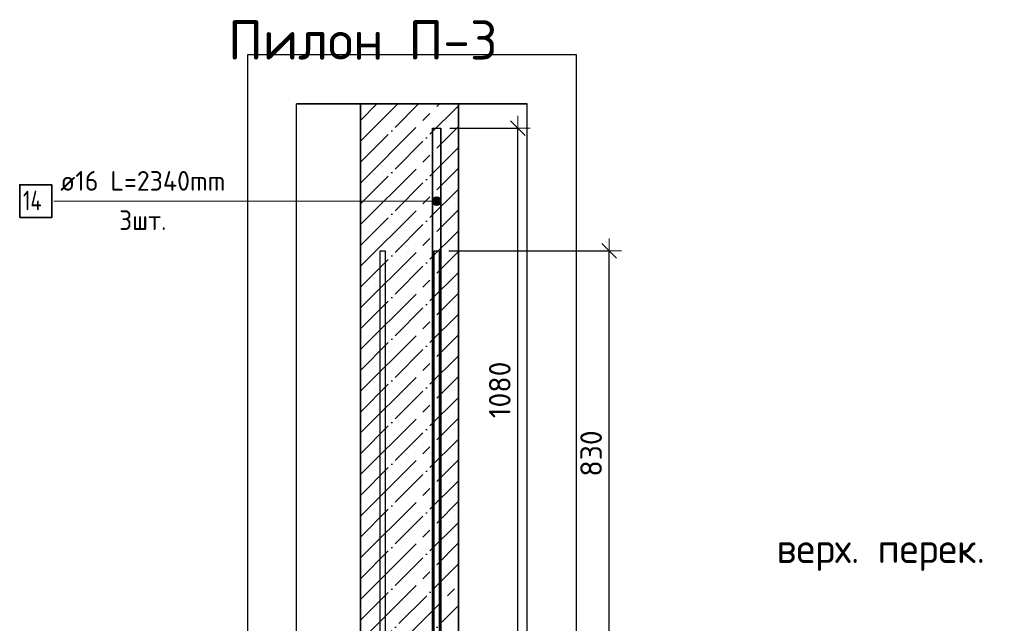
# Model space of a CAD drawing. Header units: millimetres. Extents: x -2995 to 47287, y -2809 to 58122.
# Tile 94 of 143: x 28512 to 30518, y 47573 to 48803. Entities that reach past the tile are written whole.
import ezdxf

# ---------------------------------------------------------------- set-up
doc = ezdxf.new("R2010")
doc.units = ezdxf.units.MM
doc.header["$PDMODE"] = 65
doc.linetypes.add('______11', pattern=[100, 80, -10, 0, -10])
doc.linetypes.add('______5', pattern=[220, 160, -20, 20, -20])
for name, color, linetype, lineweight in [('Standard', 7, 'Continuous', 25), ('Арм.стержн. вертикальными 1', 22, 'Continuous', 35), ('Высотная отметки_ общее', 7, 'Continuous', 13), ('Размерная линия_ общее', 7, 'Continuous', 13)]:
    doc.layers.add(name, color=color, linetype=linetype, lineweight=lineweight)
doc.layers.add('Арм.стержн. вертикальными 2', color=7, linetype='Continuous', lineweight=35, true_color=0x006e00)
doc.styles.add('ISOCPEUR', font='ISOCPEUR')
doc.dimstyles.new('DIMSTYLE_3', dxfattribs={"dimtxt": 44, "dimasz": 50, "dimexe": 0, "dimexo": 0, "dimgap": 22, "dimtad": 2, "dimdec": 0, "dimrnd": 5, "dimzin": 12, "dimdsep": 46, "dimtxsty": 'ISOCPEUR', "dimblk1": 'ALL_ML_STRICH', "dimblk2": 'ALL_ML_STRICH', "dimsah": 1, "dimcen": 0, "dimclrd": 7, "dimclre": 256, "dimclrt": 7, "dimadec": 0, "dimazin": 0, "dimtfac": 1, "dimtdec": 0, "dimtix": 1, "dimtmove": 2, "dimatfit": 3, "dimfxl": 0, "dimtzin": 0, "dimlwd": 0, "dimlwe": -3, "dimarcsym": 0})

# ---------------------------------------------------------------- blocks, each defined once
blk = doc.blocks.new('COMPLEX_ELEVATIONDIM_5')
at = {"layer": 'Высотная отметки_ общее', "color": 7, "linetype": 'Continuous', "lineweight": 13, "transparency": 33554687, "insert": (30053.4, 47679.4), "char_height": 60, "width": 478.865, "attachment_point": 7, "style": 'ISOCPEUR'}
blk.add_mtext('\\W0.97;верх. перек.', dxfattribs=at)
blk = doc.blocks.new('ALL_ML_STRICH')
at = {"color": 0, "linetype": 'ByBlock', "lineweight": -2}
for p, q in [((0, -0.5), (0, 0.5)), ((-1, 0), (0.5, 0)), ((-0.3, -0.3), (0.3, 0.3))]:
    blk.add_line(p, q, dxfattribs=at)
blk = doc.blocks.new('*D178')
at = {"layer": 'DEFPOINTS', "color": 7, "linetype": 'Continuous', "lineweight": 13, "transparency": 33554687}
for p in [(29367.9, 48581.6), (29405.9, 47501.6), (29526.7, 47501.6)]:
    blk.add_point(p, dxfattribs=at)
at = {"layer": 'Размерная линия_ общее', "color": 253, "linetype": 'Continuous', "lineweight": -2, "true_color": 0xa0a0a0, "transparency": 33554687}
for p, q in [((29387.9, 48581.6), (29526.7, 48581.6)), ((29425.9, 47501.6), (29526.7, 47501.6))]:
    blk.add_line(p, q, dxfattribs=at)
at = {"layer": 'Размерная линия_ общее', "color": 7, "linetype": 'Continuous', "lineweight": -2, "transparency": 33554687}
blk.add_line((29526.7, 47501.6), (29526.7, 48581.6), dxfattribs=at)
at = {"layer": 'Размерная линия_ общее', "color": 7, "linetype": 'Continuous', "lineweight": 13, "transparency": 33554687, "xscale": 50, "yscale": 50, "zscale": 50}
for p, rotation in [((29526.7, 48581.6), 90), ((29526.7, 47501.6), 270)]:
    blk.add_blockref('ALL_ML_STRICH', p, dxfattribs=dict(at, rotation=rotation))
at = {"layer": 'Размерная линия_ общее', "color": 7, "linetype": 'Continuous', "lineweight": 13, "transparency": 33554687, "insert": (29489.7, 48048.2), "char_height": 44, "width": 176, "attachment_point": 5, "rotation": 90, "style": 'ISOCPEUR'}
blk.add_mtext('\\A1;{1080}', dxfattribs=at)
blk = doc.blocks.new('*D201')
at = {"layer": 'DEFPOINTS', "color": 7, "linetype": 'Continuous', "lineweight": 13, "transparency": 33554687}
for p in [(29365.9, 48331.6), (29405.9, 47501.6), (29712.8, 47501.6)]:
    blk.add_point(p, dxfattribs=at)
at = {"layer": 'Размерная линия_ общее', "color": 253, "linetype": 'Continuous', "lineweight": -2, "true_color": 0xa0a0a0, "transparency": 33554687}
for p, q in [((29385.9, 48331.6), (29712.8, 48331.6)), ((29425.9, 47501.6), (29712.8, 47501.6))]:
    blk.add_line(p, q, dxfattribs=at)
at = {"layer": 'Размерная линия_ общее', "color": 7, "linetype": 'Continuous', "lineweight": -2, "transparency": 33554687}
blk.add_line((29712.8, 47501.6), (29712.8, 48331.6), dxfattribs=at)
at = {"layer": 'Размерная линия_ общее', "color": 7, "linetype": 'Continuous', "lineweight": 13, "transparency": 33554687, "xscale": 50, "yscale": 50, "zscale": 50}
for p, rotation in [((29712.8, 48331.6), 90), ((29712.8, 47501.6), 270)]:
    blk.add_blockref('ALL_ML_STRICH', p, dxfattribs=dict(at, rotation=rotation))
at = {"layer": 'Размерная линия_ общее', "color": 7, "linetype": 'Continuous', "lineweight": 13, "transparency": 33554687, "insert": (29675.8, 47918.8), "char_height": 44, "width": 132, "attachment_point": 5, "rotation": 90, "style": 'ISOCPEUR'}
blk.add_mtext('\\A1;{830}', dxfattribs=at)

msp = doc.modelspace()

# ---------------------------------------------------------------- hatches: boundary and pattern name
at = {"layer": 'Арм.стержн. вертикальными 2', "linetype": 'Continuous', "lineweight": 13, "transparency": 33554687}
for points in [[(29353.1, 48428.3), (29353.1, 48437.3), (29351.9, 48432.8)], [(29353.6, 48428.3), (29353.6, 48437.3), (29352.4, 48432.8)], [(29353.6, 48428.3), (29353.6, 48437.3), (29352.4, 48432.8)], [(29353.1, 48437.3), (29356.4, 48425), (29356.4, 48440.5)], [(29353.1, 48437.3), (29353.1, 48428.3), (29356.4, 48425)], [(29353.6, 48437.3), (29356.9, 48425), (29356.9, 48440.5)], [(29353.6, 48437.3), (29356.9, 48425), (29356.9, 48440.5)], [(29353.6, 48437.3), (29353.6, 48428.3), (29356.9, 48425)], [(29353.6, 48437.3), (29353.6, 48428.3), (29356.9, 48425)], [(29356.4, 48440.5), (29360.9, 48423.8), (29360.9, 48441.8)], [(29356.4, 48440.5), (29356.4, 48425), (29360.9, 48423.8)], [(29356.9, 48440.5), (29361.4, 48423.8), (29361.4, 48441.8)], [(29356.9, 48440.5), (29361.4, 48423.8), (29361.4, 48441.8)], [(29356.9, 48440.5), (29356.9, 48425), (29361.4, 48423.8)], [(29356.9, 48440.5), (29356.9, 48425), (29361.4, 48423.8)], [(29360.9, 48441.8), (29360.9, 48423.8), (29365.4, 48425)], [(29360.9, 48441.8), (29365.4, 48425), (29365.4, 48440.5)], [(29361.4, 48441.8), (29361.4, 48423.8), (29365.9, 48425)], [(29361.4, 48441.8), (29365.9, 48425), (29365.9, 48440.5)], [(29361.4, 48441.8), (29361.4, 48423.8), (29365.9, 48425)], [(29361.4, 48441.8), (29365.9, 48425), (29365.9, 48440.5)], [(29365.4, 48440.5), (29365.4, 48425), (29368.6, 48428.3)], [(29365.4, 48440.5), (29368.6, 48428.3), (29368.6, 48437.3)], [(29365.9, 48440.5), (29365.9, 48425), (29369.1, 48428.3)], [(29365.9, 48440.5), (29369.1, 48428.3), (29369.1, 48437.3)], [(29365.9, 48440.5), (29365.9, 48425), (29369.1, 48428.3)], [(29365.9, 48440.5), (29369.1, 48428.3), (29369.1, 48437.3)], [(29368.6, 48437.3), (29368.6, 48428.3), (29369.9, 48432.8)], [(29369.1, 48437.3), (29369.1, 48428.3), (29370.4, 48432.8)], [(29369.1, 48437.3), (29369.1, 48428.3), (29370.4, 48432.8)]]:
    msp.add_hatch(color=7, dxfattribs=at).paths.add_polyline_path(points)

# ---------------------------------------------------------------- linework, layer by layer
at = {"color": 52, "linetype": 'Continuous', "lineweight": -3, "transparency": 33554687}
for p, q in [((29075.8, 43743.4), (29075.8, 48630.8)), ((29075.8, 43743.4), (29075.8, 48630.8)), ((29545.8, 48630.8), (29075.8, 48630.8)), ((29075.8, 48630.8), (29545.8, 48630.8)), ((29545.8, 43743.4), (29545.8, 48630.8)), ((29545.8, 43743.4), (29545.8, 48630.8))]:
    msp.add_line(p, q, dxfattribs=at)
at = {"layer": 'Standard', "color": 7, "linetype": 'Continuous', "lineweight": 25, "transparency": 33554687}
msp.add_line((29455.9, 48630.8), (29155.9, 48630.8), dxfattribs=at)
at = {"layer": 'Standard', "color": 253, "linetype": '______11', "lineweight": -3, "true_color": 0xababab, "transparency": 33554687}
for p, q in [((29205.9, 48512.2), (29324.4, 48630.8)), ((29205.9, 48597.1), (29239.5, 48630.8)), ((29205.9, 48427.4), (29405.9, 48627.4)), ((29205.9, 48342.5), (29405.9, 48542.5)), ((29205.9, 48257.7), (29405.9, 48457.7)), ((29205.9, 48172.8), (29405.9, 48372.8)), ((29205.9, 48088), (29405.9, 48288)), ((29205.9, 48003.1), (29405.9, 48203.1)), ((29205.9, 47918.3), (29405.9, 48118.3)), ((29205.9, 47833.4), (29405.9, 48033.4)), ((29205.9, 47748.6), (29405.9, 47948.6)), ((29205.9, 47663.7), (29405.9, 47863.7)), ((29205.9, 47578.9), (29405.9, 47778.9)), ((29213.4, 47501.6), (29405.9, 47694)), ((29298.3, 47501.6), (29405.9, 47609.1))]:
    msp.add_line(p, q, dxfattribs=at)
at = {"layer": 'Standard', "color": 253, "linetype": '______5', "lineweight": -3, "true_color": 0xababab, "transparency": 33554687}
for p, q in [((29205.9, 48469.8), (29366.8, 48630.8)), ((29205.9, 48554.7), (29282, 48630.8)), ((29205.9, 48385), (29405.9, 48585)), ((29205.9, 48300.1), (29405.9, 48500.1)), ((29205.9, 48215.2), (29405.9, 48415.2)), ((29205.9, 48130.4), (29405.9, 48330.4)), ((29205.9, 48045.5), (29405.9, 48245.5)), ((29205.9, 47960.7), (29405.9, 48160.7)), ((29205.9, 47875.8), (29405.9, 48075.8)), ((29205.9, 47791), (29405.9, 47991)), ((29205.9, 47706.1), (29405.9, 47906.1)), ((29205.9, 47621.3), (29405.9, 47821.3)), ((29205.9, 47536.4), (29405.9, 47736.4)), ((29255.8, 47501.6), (29405.9, 47651.6))]:
    msp.add_line(p, q, dxfattribs=at)
at = {"layer": 'Standard', "color": 7, "linetype": 'Continuous', "lineweight": 35, "transparency": 33554687}
for p, q in [((29205.9, 48630.8), (29205.9, 47501.6)), ((29405.9, 47501.6), (29405.9, 48630.8))]:
    msp.add_line(p, q, dxfattribs=at)
at = {"layer": 'Standard', "color": 7, "linetype": 'Continuous', "lineweight": 25, "transparency": 33554687}
msp.add_lwpolyline([(28975.8, 43643.4), (29645.8, 43643.4), (29645.8, 48730.8), (28975.8, 48730.8), (28975.8, 43643.4)], dxfattribs=at)
at = {"layer": 'Арм.стержн. вертикальными 1', "color": 4, "linetype": 'Continuous', "lineweight": 25, "transparency": 33554687}
for points in [[(29245.9, 44201.6), (29245.9, 48331.6), (29255.9, 48331.6), (29255.9, 44201.6), (29245.9, 44201.6)], [(29245.9, 44201.6), (29245.9, 48331.6), (29255.9, 48331.6), (29255.9, 44201.6), (29245.9, 44201.6)], [(29245.9, 44201.6), (29245.9, 48331.6), (29255.9, 48331.6), (29255.9, 44201.6), (29245.9, 44201.6)], [(29355.9, 44201.6), (29355.9, 48331.6), (29365.9, 48331.6), (29365.9, 44201.6), (29355.9, 44201.6)], [(29355.9, 44201.6), (29355.9, 48331.6), (29365.9, 48331.6), (29365.9, 44201.6), (29355.9, 44201.6)], [(29355.9, 44201.6), (29355.9, 48331.6), (29365.9, 48331.6), (29365.9, 44201.6), (29355.9, 44201.6)]]:
    msp.add_lwpolyline(points, dxfattribs=at)
at = {"layer": 'Арм.стержн. вертикальными 2', "color": 7, "linetype": 'Continuous', "lineweight": 13, "transparency": 33554687}
for p, q in [((28580.9, 48432.8), (29224.9, 48432.8)), ((29224.9, 48432.8), (29361.4, 48432.8)), ((29224.9, 48432.8), (29361.4, 48432.8)), ((29224.9, 48432.8), (29360.9, 48432.8)), ((29351.9, 48432.8), (29351.9, 48432.8)), ((29352.4, 48432.8), (29352.4, 48432.8)), ((29352.4, 48432.8), (29352.4, 48432.8)), ((29360.9, 48441.8), (29360.9, 48441.8)), ((29361.4, 48441.8), (29361.4, 48441.8)), ((29361.4, 48441.8), (29361.4, 48441.8)), ((29369.9, 48432.8), (29369.9, 48432.8)), ((29370.4, 48432.8), (29370.4, 48432.8)), ((29370.4, 48432.8), (29370.4, 48432.8)), ((29360.9, 48423.8), (29360.9, 48423.8)), ((29361.4, 48423.8), (29361.4, 48423.8)), ((29361.4, 48423.8), (29361.4, 48423.8))]:
    msp.add_line(p, q, dxfattribs=at)
at = {"layer": 'Арм.стержн. вертикальными 2', "color": 7, "linetype": 'Continuous', "lineweight": 25, "transparency": 33554687}
for points in [[(29368.9, 48581.6), (29368.9, 46241.6), (29352.9, 46241.6), (29352.9, 48581.6), (29368.9, 48581.6)], [(29369.4, 48581.6), (29369.4, 46241.6), (29353.4, 46241.6), (29353.4, 48581.6), (29369.4, 48581.6)], [(29369.4, 48581.6), (29369.4, 46241.6), (29353.4, 46241.6), (29353.4, 48581.6), (29369.4, 48581.6)]]:
    msp.add_lwpolyline(points, dxfattribs=at)
at = {"layer": 'Арм.стержн. вертикальными 2', "color": 7, "linetype": 'Continuous', "lineweight": 35, "transparency": 33554687}
msp.add_lwpolyline([(28511.5, 48399.4), (28576.9, 48399.4), (28576.9, 48466.1), (28511.5, 48466.1), (28511.5, 48399.4)], dxfattribs=at)
at = {"layer": 'Арм.стержн. вертикальными 2', "color": 7, "linetype": 'Continuous', "lineweight": 13, "transparency": 33554687}
for centre in [(29360.9, 48432.8), (29361.4, 48432.8), (29361.4, 48432.8)]:
    msp.add_circle(centre, 9, dxfattribs=at)

# ---------------------------------------------------------------- block references
at = {"layer": 'Высотная отметки_ общее', "color": 7, "linetype": 'Continuous', "lineweight": 13, "transparency": 33554687}
msp.add_blockref('COMPLEX_ELEVATIONDIM_5', (0, 0), dxfattribs=at)

# ---------------------------------------------------------------- texts
at = {"layer": 'Standard', "color": 7, "linetype": 'Continuous', "lineweight": 13, "transparency": 33554687, "insert": (28936.1, 48761.1), "char_height": 80, "width": 550.788, "attachment_point": 4, "style": 'ISOCPEUR'}
msp.add_mtext('\\A1;{\\fISOCPEUR|i0|b0;\\H80.000000;\\W1.000000;\\C7;Пилон П-3}\\P', dxfattribs=at)
at = {"layer": 'Арм.стержн. вертикальными 2', "color": 7, "linetype": 'Continuous', "lineweight": 25, "transparency": 33554687, "char_height": 40, "attachment_point": 7, "style": 'ISOCPEUR'}
for s, insert, width in [('\\W0.96;ø16 L=2340mm ', (28594.2, 48454.1), 395.02), ('\\W0.76;14', (28518.2, 48414.1), 67.275), ('\\W0.94;3шт. ', (28714.2, 48374.1), 154.838)]:
    msp.add_mtext(s, dxfattribs=dict(at, insert=insert, width=width))

# ---------------------------------------------------------------- dimensions: what is measured, and where the dimension line sits
at = {"layer": 'Размерная линия_ общее', "color": 7, "linetype": 'Continuous', "lineweight": 13, "transparency": 33554687}
for base, p2, picture, middle in [((29526.7, 48581.6), (29387.9, 48581.6), '*D178', (29489.7, 48048.2)), ((29712.8, 48331.6), (29385.9, 48331.6), '*D201', (29675.8, 47918.8))]:
    dim = msp.add_linear_dim(base=base, p1=(29425.9, 47501.6), p2=p2, angle=90, dimstyle='DIMSTYLE_3', override={"dimpost": '<>', "dimclrd": 7, "dimclre": 253, "dimclrt": 7, "dimlwd": 0, "dimlwe": 65533}, dxfattribs=at)
    dim.commit()
    dim.dimension.update_dxf_attribs({"geometry": picture, "text_midpoint": middle, "dimtype": 160})

doc.saveas('drawing.dxf')
